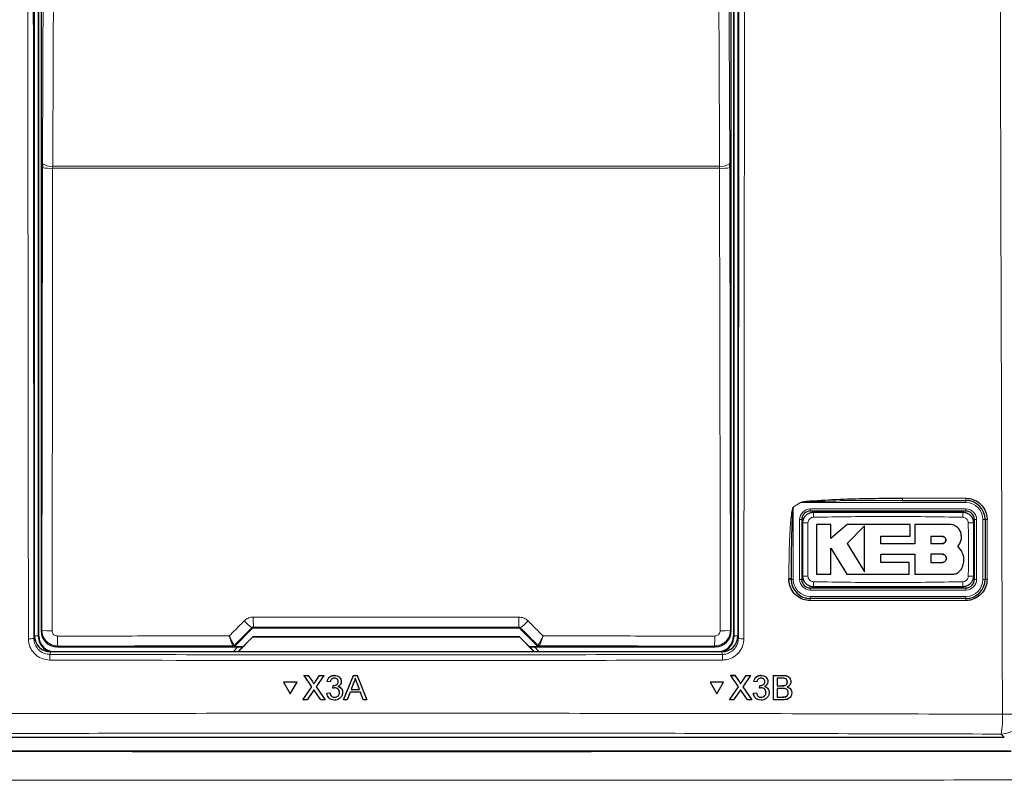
# Model space of a CAD drawing. Header units: millimetres. Extents: x 5 to 418, y 2 to 292.
# Tile 17 of 52: x 108 to 131, y 141 to 159. Entities that reach past the tile are written whole.
import ezdxf

# ---------------------------------------------------------------- set-up
doc = ezdxf.new("R2010")
doc.units = ezdxf.units.MM

msp = doc.modelspace()

# ---------------------------------------------------------------- linework, layer by layer
at = {"color": 7, "linetype": 'Continuous', "lineweight": 25}
for p, q in [((108.7293, 144.1409), (108.7293, 172.3901)), ((108.8293, 144.1401), (108.8293, 172.3651)), ((125.1293, 172.3651), (125.1293, 144.1401)), ((125.2293, 172.3901), (125.2293, 144.1409)), ((108.8837, 172.2482), (108.8837, 144.2569)), ((125.0748, 144.2569), (125.0748, 172.2482)), ((108.9156, 155.2164), (108.9153, 155.1182)), ((125.0432, 155.1182), (125.043, 155.2164)), ((129.0944, 147.3151), (127.6224, 147.3024)), ((129.0944, 147.3151), (130.5793, 147.3151)), ((130.5793, 147.0651), (126.9293, 147.0651)), ((126.7293, 146.8651), (126.7293, 145.4651)), ((127.4125, 146.7536), (127.0744, 146.7536)), ((127.4125, 146.4257), (127.4125, 146.7536)), ((127.7973, 146.7536), (127.4125, 146.4257)), ((129.2729, 146.7536), (127.7973, 146.7536)), ((128.2006, 146.717), (127.7973, 146.3021)), ((129.2729, 146.4759), (129.2729, 146.7536)), ((129.3798, 146.7536), (129.3798, 146.2985)), ((130.1931, 146.7536), (129.3798, 146.7536)), ((130.7793, 145.4651), (130.7793, 146.8651)), ((131.0293, 146.8651), (131.0293, 145.4651)), ((128.5834, 146.4759), (129.2729, 146.4759)), ((128.5834, 146.2985), (128.5834, 146.4759)), ((130.0225, 146.4737), (129.7548, 146.4737)), ((129.7548, 146.4737), (129.7548, 146.3021)), ((127.7973, 146.3021), (128.2006, 145.6392)), ((129.3798, 146.2985), (128.5834, 146.2985)), ((129.7548, 146.3021), (130.0225, 146.3021)), ((130.474, 146.1313), (130.3864, 146.2397)), ((127.4123, 146.1948), (127.7845, 145.583)), ((127.4123, 145.583), (127.4123, 146.1948)), ((128.5836, 146.0564), (129.3798, 146.0564)), ((128.5836, 145.8604), (128.5836, 146.0564)), ((129.3798, 146.0564), (129.3798, 145.583)), ((129.7548, 146.0564), (129.7548, 145.8604)), ((130.0225, 146.0564), (129.7548, 146.0564)), ((129.2453, 145.8604), (128.5836, 145.8604)), ((129.2453, 145.583), (129.2453, 145.8604)), ((129.7548, 145.8604), (130.0225, 145.8604)), ((127.0744, 145.583), (127.4123, 145.583)), ((127.7845, 145.583), (129.2453, 145.583)), ((129.3798, 145.583), (130.2527, 145.583)), ((126.4793, 145.4651), (126.4793, 145.4823)), ((126.9293, 145.2651), (130.5793, 145.2651)), ((130.5793, 145.0151), (126.9293, 145.0151)), ((113.427, 143.9003), (113.8396, 144.3129)), ((113.875, 144.3276), (120.0836, 144.3276)), ((120.1189, 144.3129), (120.5316, 143.9003)), ((113.4987, 143.7651), (113.8527, 144.119)), ((113.8543, 144.1151), (113.5043, 143.7651)), ((113.8527, 144.119), (113.8543, 144.1151)), ((113.8527, 144.119), (120.1059, 144.119)), ((120.1043, 144.1151), (113.8543, 144.1151)), ((120.1059, 144.119), (120.1043, 144.1151)), ((120.4543, 143.7651), (120.1043, 144.1151)), ((120.1059, 144.119), (120.4598, 143.7651)), ((124.8548, 143.7651), (109.1038, 143.7651)), ((109.2587, 143.882), (113.6157, 143.882)), ((113.5022, 143.882), (113.3891, 143.7689)), ((113.3891, 143.7689), (113.3891, 143.7651)), ((113.6193, 143.8856), (113.3917, 143.8856)), ((120.5669, 143.8856), (120.3393, 143.8856)), ((120.3429, 143.882), (124.6999, 143.882)), ((120.5695, 143.7689), (120.4564, 143.882)), ((120.5695, 143.7651), (120.5695, 143.7689)), ((115.0538, 143.2138), (115.0539, 143.2154)), ((115.2369, 142.9488), (115.0538, 143.2138)), ((115.0538, 143.2138), (115.1514, 143.2138)), ((115.1514, 143.2138), (115.1516, 143.2154)), ((115.1514, 143.2138), (115.2518, 143.0685)), ((115.3192, 143.0684), (115.4191, 143.2138)), ((115.5182, 143.2138), (115.3352, 142.9478)), ((115.4191, 143.2138), (115.4192, 143.2154)), ((115.4191, 143.2138), (115.5182, 143.2138)), ((115.5182, 143.2138), (115.5183, 143.2154)), ((115.764, 143.2138), (115.7641, 143.2154)), ((115.9818, 142.6401), (116.2099, 143.2138)), ((116.2099, 143.2138), (116.21, 143.2154)), ((116.2099, 143.2138), (116.3013, 143.2138)), ((116.3013, 143.2138), (116.3014, 143.2154)), ((116.3013, 143.2138), (116.5298, 142.6401)), ((125.0614, 143.2155), (125.159, 143.2155)), ((125.0623, 143.2138), (125.0614, 143.2155)), ((125.2446, 142.9488), (125.0623, 143.2138)), ((125.0623, 143.2138), (125.1599, 143.2138)), ((125.1599, 143.2138), (125.159, 143.2155)), ((125.159, 143.2155), (125.259, 143.0702)), ((125.1599, 143.2138), (125.2598, 143.0685)), ((125.3272, 143.0684), (125.4274, 143.2138)), ((125.5264, 143.2138), (125.3429, 142.9478)), ((125.4274, 143.2138), (125.4266, 143.2154)), ((125.4274, 143.2138), (125.5264, 143.2138)), ((125.5264, 143.2138), (125.5256, 143.2154)), ((125.7721, 143.2138), (125.7712, 143.2154)), ((126.0668, 142.6401), (126.0682, 143.2138)), ((126.0682, 143.2138), (126.0673, 143.2154)), ((126.0682, 143.2138), (126.2833, 143.2138)), ((114.5709, 143.0516), (114.571, 143.0533)), ((114.5709, 143.0516), (114.7297, 142.7773)), ((114.8884, 143.0516), (114.5709, 143.0516)), ((114.8885, 143.0533), (114.571, 143.0533)), ((114.7297, 142.7773), (114.8884, 143.0516)), ((114.8884, 143.0516), (114.8885, 143.0533)), ((115.2817, 143.0138), (115.2818, 143.0154)), ((115.5959, 143.0667), (115.596, 143.0683)), ((115.6696, 143.0593), (115.5959, 143.0667)), ((115.7279, 142.9122), (115.7355, 142.9784)), ((115.7355, 142.9784), (115.7356, 142.98)), ((115.7461, 142.9776), (115.7462, 142.9792)), ((115.927, 143.057), (115.9272, 143.0588)), ((115.9276, 143.0679), (115.9277, 143.0695)), ((116.2164, 143.0416), (116.1576, 142.8828)), ((116.3538, 142.8828), (116.2979, 143.0336)), ((124.8957, 143.0533), (124.5784, 143.0533)), ((124.5793, 143.0516), (124.5784, 143.0533)), ((124.5793, 143.0516), (124.7373, 142.7773)), ((124.8966, 143.0516), (124.5793, 143.0516)), ((124.7373, 142.7773), (124.8966, 143.0516)), ((124.8966, 143.0516), (124.8957, 143.0533)), ((125.2834, 143.0312), (125.2824, 143.033)), ((125.6037, 143.0667), (125.6028, 143.0683)), ((125.6773, 143.0593), (125.6037, 143.0667)), ((125.7352, 142.9122), (125.743, 142.9784)), ((125.743, 142.9784), (125.7421, 142.98)), ((125.7536, 142.9776), (125.7527, 142.9792)), ((125.8615, 143.0655), (125.8607, 143.0671)), ((125.9185, 143.1341), (125.9175, 143.1359)), ((126.149, 143.1476), (126.1486, 142.9711)), ((126.1486, 142.9711), (126.2671, 142.9711)), ((126.2585, 143.1476), (126.149, 143.1476)), ((126.3361, 142.9778), (126.3353, 142.9795)), ((126.3919, 143.0579), (126.3911, 143.0596)), ((126.4559, 143.1326), (126.4549, 143.1344)), ((115.0245, 142.6401), (115.2369, 142.9488)), ((115.2594, 142.8375), (115.1234, 142.6401)), ((115.4501, 142.6401), (115.3101, 142.8428)), ((115.3352, 142.9478), (115.5479, 142.6401)), ((115.5886, 142.7945), (115.6623, 142.8019)), ((115.5886, 142.7945), (115.5887, 142.7961)), ((115.6623, 142.8019), (115.6624, 142.8035)), ((115.7279, 142.9122), (115.728, 142.9138)), ((115.9565, 142.7958), (115.9566, 142.7976)), ((115.9572, 142.8127), (115.9573, 142.8143)), ((116.1332, 142.8166), (116.0678, 142.6401)), ((116.3783, 142.8166), (116.1332, 142.8166)), ((116.1576, 142.8828), (116.3538, 142.8828)), ((116.4438, 142.6401), (116.3783, 142.8166)), ((125.0315, 142.6401), (125.2446, 142.9488)), ((125.2668, 142.8375), (125.1304, 142.6401)), ((125.4568, 142.6401), (125.3174, 142.8428)), ((125.3429, 142.9478), (125.5545, 142.6401)), ((125.5957, 142.7945), (125.5948, 142.7961)), ((125.5957, 142.7945), (125.6693, 142.8019)), ((125.6693, 142.8019), (125.6685, 142.8035)), ((125.7352, 142.9122), (125.7344, 142.9138)), ((125.8904, 142.8133), (125.8895, 142.8148)), ((125.9467, 142.8881), (125.9458, 142.8899)), ((126.1485, 142.9049), (126.148, 142.7063)), ((126.2751, 142.9049), (126.1485, 142.9049)), ((126.4134, 142.8056), (126.4126, 142.8072)), ((126.479, 142.871), (126.478, 142.8728)), ((115.0245, 142.6401), (115.0246, 142.6417)), ((115.1234, 142.6401), (115.0245, 142.6401)), ((115.5479, 142.6401), (115.4501, 142.6401)), ((115.5479, 142.6401), (115.548, 142.6417)), ((115.7701, 142.6989), (115.7703, 142.7005)), ((115.9818, 142.6401), (115.9819, 142.6416)), ((116.0678, 142.6401), (115.9818, 142.6401)), ((116.5298, 142.6401), (116.4438, 142.6401)), ((116.5298, 142.6401), (116.5299, 142.6417)), ((125.0315, 142.6401), (125.0306, 142.6417)), ((125.1304, 142.6401), (125.0315, 142.6401)), ((125.5545, 142.6401), (125.4568, 142.6401)), ((125.5545, 142.6401), (125.5537, 142.6417)), ((125.6151, 142.725), (125.6161, 142.7232)), ((125.7768, 142.6989), (125.776, 142.7005)), ((126.0668, 142.6401), (126.0659, 142.6417)), ((126.2825, 142.6401), (126.0668, 142.6401)), ((126.148, 142.7063), (126.2839, 142.7063)), ((126.3331, 142.709), (126.3322, 142.7107)), ((102.4786, 141.7651), (131.48, 141.7651)), ((131.6316, 141.4378), (102.327, 141.4378))]:
    msp.add_line(p, q, dxfattribs=at)
at = {"color": 7, "linetype": 'Continuous', "lineweight": 18}
for p, q in [((108.8183, 172.3651), (108.8183, 144.1401)), ((125.1402, 144.1401), (125.1402, 172.3651)), ((108.9035, 144.2767), (108.9153, 155.1182)), ((109.1565, 155.1026), (109.1571, 155.1517)), ((124.8021, 155.1026), (109.1565, 155.1026)), ((124.8021, 155.1026), (124.8015, 155.1517)), ((125.0432, 155.1182), (125.0551, 144.2767)), ((129.0919, 147.3681), (130.5765, 147.3681)), ((126.7015, 147.2651), (126.5293, 147.1545)), ((126.5293, 147.1545), (126.5293, 145.4651)), ((130.5793, 147.2651), (126.7015, 147.2651)), ((130.5793, 147.2651), (130.5793, 147.3151)), ((126.9293, 147.1151), (130.5793, 147.1151)), ((126.9293, 147.1151), (126.9293, 147.0651)), ((130.5793, 147.1151), (130.5793, 147.0651)), ((126.6793, 145.4651), (126.6793, 146.8651)), ((126.6793, 146.8651), (126.7293, 146.8651)), ((130.7793, 146.8651), (130.8293, 146.8651)), ((130.8293, 146.8651), (130.8293, 145.4651)), ((130.9793, 145.4651), (130.9793, 146.8651)), ((130.9793, 146.8651), (131.0293, 146.8651)), ((126.4274, 145.4682), (126.4274, 145.4855)), ((126.5293, 145.4651), (126.4793, 145.4651)), ((126.6793, 145.4651), (126.7293, 145.4651)), ((130.7793, 145.4651), (130.8293, 145.4651)), ((130.9793, 145.4651), (131.0293, 145.4651)), ((126.9293, 145.2651), (126.9293, 145.2151)), ((130.5793, 145.2151), (126.9293, 145.2151)), ((126.9293, 145.0651), (130.5793, 145.0651)), ((126.9293, 145.0651), (126.9293, 145.0151)), ((130.5793, 145.2651), (130.5793, 145.2151)), ((130.5793, 145.0651), (130.5793, 145.0151)), ((130.5765, 144.9682), (126.9273, 144.9682)), ((108.7173, 144.0807), (108.7293, 144.1409)), ((108.8183, 144.1401), (108.7293, 144.1401)), ((108.8183, 144.1401), (108.8293, 144.1401)), ((108.8837, 144.2569), (108.9035, 144.2767)), ((113.8396, 144.3129), (113.832, 144.3313)), ((113.8673, 144.3461), (113.875, 144.3276)), ((120.0836, 144.3276), (120.0913, 144.3461)), ((120.1265, 144.3313), (120.1189, 144.3129)), ((125.0551, 144.2767), (125.0748, 144.2569)), ((125.1402, 144.1401), (125.1293, 144.1401)), ((125.1402, 144.1401), (125.2293, 144.1401)), ((125.2293, 144.1409), (125.2413, 144.0807)), ((109.2784, 143.9017), (109.2587, 143.882)), ((113.3843, 143.9035), (113.3841, 143.9036)), ((113.3917, 143.8856), (113.3843, 143.9035)), ((113.4196, 143.9181), (113.4194, 143.9182)), ((113.4196, 143.9181), (113.427, 143.9003)), ((120.5316, 143.9003), (120.539, 143.9181)), ((120.539, 143.9181), (120.5392, 143.9182)), ((120.5743, 143.9035), (120.5669, 143.8856)), ((120.5745, 143.9036), (120.5743, 143.9035)), ((124.6999, 143.882), (124.6802, 143.9017)), ((109.1038, 143.7651), (109.0919, 143.7055)), ((124.8667, 143.7055), (124.8548, 143.7651)), ((126.2833, 143.2138), (126.2824, 143.2154)), ((115.2518, 143.0685), (115.2519, 143.0701)), ((115.3192, 143.0684), (115.3193, 143.07)), ((125.2598, 143.0685), (125.259, 143.0702)), ((125.3272, 143.0684), (125.3263, 143.07)), ((126.2671, 142.9711), (126.2662, 142.9727)), ((126.2839, 142.7063), (126.2831, 142.7079)), ((131.48, 141.7651), (131.4071, 141.8379))]:
    msp.add_line(p, q, dxfattribs=at)
at = {"color": 7, "linetype": 'Continuous', "lineweight": 18, "flags": 128}
for points in [[(108.9156, 155.2164), (108.9456, 161.6123), (108.9754, 167.9753)], [(124.9832, 167.9753), (125.013, 161.6123), (125.043, 155.2164)], [(109.217, 167.9106), (109.2147, 167.4277), (109.2057, 165.496), (109.1694, 157.7693), (109.1571, 155.1517)], [(124.8015, 155.1517), (124.7992, 155.6346), (124.7902, 157.5663), (124.7539, 165.293), (124.7416, 167.9106)], [(109.1565, 155.1026), (109.1559, 154.6036), (109.1538, 152.6075), (109.1446, 144.2612)], [(109.1571, 155.1517), (111.1121, 155.1517), (113.0676, 155.1517), (115.0233, 155.1517), (116.9793, 155.1517), (118.9352, 155.1517), (120.891, 155.1517), (122.8465, 155.1517), (124.8015, 155.1517)], [(124.8139, 144.2612), (124.8134, 144.7602), (124.8112, 146.7563), (124.8021, 155.1026)], [(126.6995, 147.2681), (126.6998, 147.2677), (126.7, 147.2673), (126.7003, 147.267), (126.7005, 147.2666), (126.7008, 147.2662), (126.701, 147.2658), (126.7013, 147.2654), (126.7015, 147.2651)]]:
    msp.add_lwpolyline(points, dxfattribs=at)
at = {"color": 7, "linetype": 'Continuous', "lineweight": 18}
for centre, radius, start, end in [((109.1053, 155.4412), 0.2941, 229.84845, 280.14609), ((124.8533, 155.4412), 0.2941, 259.85309, 310.15155), ((109.1005, 156.1101), 1.0091, 259.42901, 273.18376), ((124.8581, 156.1101), 1.009, 266.8161, 280.57117), ((129.369, 147.3543), 0.2774, 177.16055, 188.14061), ((130.8239, 147.3543), 0.2477, 176.81938, 189.12423), ((125.5369, 146.5263), 1.1745, 32.33784, 32.51374), ((130.5793, 146.8651), 0.4, 0, 90), ((126.9293, 146.8651), 0.25, 90, 180), ((128.5196, 146.9492), 1.518, 176.56719, 181.10044), ((128.9901, 146.9491), 1.5169, 358.89993, 3.43613), ((130.5793, 146.8651), 0.25, 0, 90), ((126.8452, 145.3433), 1.4496, 88.84407, 93.59609), ((130.6634, 145.345), 1.448, 86.40216, 91.15929), ((131.0651, 146.6776), 0.1908, 86.60551, 100.82671), ((126.8452, 146.9876), 1.4504, 266.40522, 271.15446), ((130.6634, 146.9859), 1.4487, 268.84262, 273.59762), ((126.4406, 145.2748), 0.2111, 79.45416, 93.60591), ((126.4406, 145.2574), 0.2112, 79.4542, 93.59767), ((126.9293, 145.4651), 0.4, 180, 270), ((126.9293, 145.4651), 0.25, 180, 270), ((128.5146, 145.3809), 1.513, 178.89581, 183.44378), ((128.993, 145.3809), 1.514, 356.56118, 1.10635), ((130.5793, 145.4651), 0.4, 270, 0), ((130.5793, 145.4651), 0.25, 270, 0), ((131.0652, 145.2826), 0.1859, 86.52355, 101.12504), ((127.2122, 144.9794), 0.2851, 172.82122, 182.24874), ((130.7859, 144.9794), 0.2096, 170.21241, 183.05681), ((114.5028, 145.2641), 1.1489, 222.19187, 234.2822), ((118.1037, 144.5269), 4.2403, 179.27557, 182.44354), ((115.8588, 144.5268), 4.2363, 357.55497, 0.72592), ((119.4558, 145.2641), 1.1489, 305.7178, 317.80813), ((109.0886, 145.2688), 1.0092, 259.43028, 273.18126), ((110.9882, 144.0826), 1.7194, 178.21548, 186.03786), ((122.9703, 144.0826), 1.7194, 353.96214, 1.78452), ((124.8699, 145.2688), 1.0092, 266.81867, 280.56979), ((108.6197, 144.6029), 0.5312, 266.58743, 280.58781), ((113.3843, 143.9535), 0.05, 270.00594, 314.9995), ((120.5743, 143.9535), 0.05, 225.00409, 269.99047), ((125.3389, 144.6029), 0.5312, 259.41239, 273.41242), ((110.3706, 143.6006), 1.283, 175.30879, 181.24074), ((123.5887, 143.6006), 1.2823, 358.75761, 4.69287), ((131.4055, 142.3388), 0.5009, 270.18359, 359.81641), ((129.2285, 142.2087), 2.21, 350.33968, 2.46126), ((131.5328, 144.2619), 1.9606, 267.18148, 280.98517)]:
    msp.add_arc(centre, radius, start, end, dxfattribs=at)
at = {"color": 7, "linetype": 'Continuous', "lineweight": 25}
for centre, radius, start, end in [((130.5793, 146.8651), 0.45, 0, 90), ((126.9293, 146.8651), 0.2, 90, 180), ((130.5793, 146.8651), 0.2, 0, 90), ((126.9293, 145.4651), 0.45, 180, 270), ((126.9293, 145.4651), 0.2, 180, 270), ((130.5793, 145.4651), 0.45, 270, 0), ((130.5793, 145.4651), 0.2, 270, 0), ((109.2043, 144.1401), 0.3859, 180, 256.32073), ((109.2043, 144.1401), 0.375, 180, 270), ((124.7543, 144.1401), 0.375, 270, 0), ((124.7543, 144.1401), 0.3859, 283.67927, 0), ((113.384, 143.9535), 0.05, 270.06551, 314.97462), ((120.5745, 143.9535), 0.05, 225.02538, 269.93449)]:
    msp.add_arc(centre, radius, start, end, dxfattribs=at)
for centre, major_axis, ratio, start_param, end_param in [((109.1043, 144.1415), (-0.0737, -0.3692), 0.9960441, 4.9100775, 6.4793527), ((109.2587, 144.257), (0.2652, -0.2652), 0.9998985, 3.9271431, 5.4976349), ((113.875, 144.2776), (-0.0191, 0.0462), 0.9998216, 5.8905493, 6.6758213), ((120.0836, 144.2776), (0.0191, 0.0462), 0.9998216, 5.8905493, 6.6758213), ((124.6999, 144.257), (0.2652, 0.2652), 0.9998985, 3.9271431, 5.4976349), ((124.8542, 144.1415), (0.0737, -0.3692), 0.9960441, 6.0870179, 7.6562931), ((113.3916, 143.9356), (0.0191, -0.0462), 0.9998216, 5.8905493, 6.6758213), ((120.5669, 143.9356), (0.0191, 0.0462), 0.9998216, 2.7489567, 3.5342286)]:
    msp.add_ellipse(centre, major_axis=major_axis, ratio=ratio, start_param=start_param, end_param=end_param, dxfattribs=at)
at = {"color": 7, "linetype": 'Continuous', "lineweight": 18}
for centre, major_axis, ratio, start_param, end_param in [((130.9769, 156.035), (221.5001, 221.5678), 0.0123167, 1.6359514, 1.6378189), ((116.9793, 140.4967), (220.5521, 0), 0.0174551, 1.5566859, 1.5849067), ((102.9817, 156.035), (-221.5001, 221.5678), 0.0123167, 4.6453664, 4.6472339), ((116.9793, 140.0548), (220.5246, 0), 0.0174551, 1.5871, 1.6057242), ((116.9793, 140.0548), (220.5246, 0), 0.0174551, 1.5358685, 1.5544927)]:
    msp.add_ellipse(centre, major_axis=major_axis, ratio=ratio, start_param=start_param, end_param=end_param, dxfattribs=at)
for points, knots in [([(131.4364, 142.3037), (131.4353, 142.6362), (131.4294, 144.2991), (131.4061, 151.2853), (131.3789, 161.2636), (131.3646, 169.9166), (131.3592, 173.2386)], [0, 0, 0, 0, 0.0322876, 0.1614382, 0.6780666, 1, 1, 1, 1]), ([(108.588, 144.0726), (108.588, 144.1558), (108.5875, 144.5716), (108.5855, 146.318), (108.5781, 153.3054), (108.5704, 162.3394), (108.5663, 170.046), (108.565, 172.4217)], [0, 0, 0, 0, 0.00880862, 0.04404323, 0.18498228, 0.74876631, 1, 1, 1, 1]), ([(108.6942, 172.4252), (108.6969, 167.6989), (108.7023, 158.2447), (108.7123, 148.8026), (108.7173, 144.0807)], [0, 0, 0, 0, 0.4999168, 1, 1, 1, 1]), ([(125.2413, 144.0807), (125.2463, 148.801), (125.2562, 158.2431), (125.2617, 167.6973), (125.2644, 172.4252)], [0, 0, 0, 0, 0.4999168, 1, 1, 1, 1]), ([(125.3936, 172.4217), (125.3936, 172.3384), (125.3934, 171.9219), (125.3925, 170.1726), (125.3885, 163.1761), (125.3814, 154.1404), (125.3731, 146.4448), (125.3705, 144.0726)], [0, 0, 0, 0, 0.0088087, 0.0440433, 0.1849823, 0.7487663, 1, 1, 1, 1]), ([(126.4274, 145.4855), (126.4275, 145.552), (126.4284, 145.8847), (126.4381, 146.3087), (126.4611, 146.7211), (126.476, 146.9008), (126.4886, 147.0093), (126.4988, 147.0743), (126.5085, 147.1173), (126.5157, 147.143), (126.5244, 147.1555), (126.5268, 147.1572), (126.5274, 147.1576)], [0, 0, 0, 0, 0.1187964, 0.5940496, 0.7569491, 0.8560531, 0.9159266, 0.9518653, 0.9733047, 0.9948395, 0.9987731, 1, 1, 1, 1]), ([(126.5274, 147.1576), (126.5555, 147.1755), (126.613, 147.2121), (126.6703, 147.2492), (126.6995, 147.2681)], [0, 0, 0, 0, 0.48878334, 1, 1, 1, 1]), ([(127.6224, 147.3024), (127.3901, 147.2961), (127.1, 147.2882), (126.7921, 147.2792), (126.7182, 147.2677), (126.7015, 147.2651)], [0, 0, 0, 0, 0.7565311, 0.9451297, 1, 1, 1, 1]), ([(127.0018, 146.92), (126.9877, 146.9184), (126.9594, 146.9151), (126.9216, 146.8929), (126.8929, 146.8608), (126.8772, 146.8254), (126.8752, 146.8019), (126.8745, 146.7926)], [0, 0, 0, 0, 0.21339154, 0.42859159, 0.64431911, 0.85926953, 1, 1, 1, 1]), ([(130.5067, 146.92), (129.9227, 146.9301), (128.7544, 146.9503), (127.5861, 146.9301), (127.0018, 146.92)], [0, 0, 0, 0, 0.4998958, 1, 1, 1, 1]), ([(130.6341, 146.7926), (130.6325, 146.8068), (130.6292, 146.8352), (130.607, 146.8729), (130.5748, 146.9017), (130.5394, 146.9173), (130.516, 146.9192), (130.5067, 146.92)], [0, 0, 0, 0, 0.2138441, 0.4291989, 0.6449192, 0.8596456, 1, 1, 1, 1]), ([(126.8745, 146.7926), (126.8717, 146.6295), (126.8645, 146.2112), (126.8707, 145.7928), (126.8744, 145.5375)], [0, 0, 0, 0, 0.389865, 1, 1, 1, 1]), ([(130.6341, 145.5375), (130.6369, 145.7006), (130.6441, 146.1189), (130.6379, 146.5373), (130.6341, 146.7926)], [0, 0, 0, 0, 0.389867, 1, 1, 1, 1]), ([(131.0764, 146.8681), (131.0764, 146.8349), (131.0764, 146.6685), (131.0764, 146.2018), (131.0764, 145.7685), (131.0764, 145.4682)], [0, 0, 0, 0, 0.071295, 0.3564729, 1, 1, 1, 1]), ([(126.8744, 145.5375), (126.8761, 145.5233), (126.8794, 145.4949), (126.9016, 145.4572), (126.9337, 145.4285), (126.9691, 145.4128), (126.9926, 145.4109), (127.0018, 145.4101)], [0, 0, 0, 0, 0.213852, 0.4292028, 0.6449135, 0.859644, 1, 1, 1, 1]), ([(130.5067, 145.4101), (130.5209, 145.4117), (130.5492, 145.415), (130.5869, 145.4372), (130.6157, 145.4693), (130.6314, 145.5047), (130.6333, 145.5282), (130.6341, 145.5375)], [0, 0, 0, 0, 0.2134079, 0.4286023, 0.6443116, 0.8592639, 1, 1, 1, 1]), ([(127.0018, 145.4101), (127.5859, 145.4), (128.7542, 145.3798), (129.9225, 145.4), (130.5067, 145.4101)], [0, 0, 0, 0, 0.4998959, 1, 1, 1, 1]), ([(113.2972, 144.1379), (113.3953, 144.2361), (113.5134, 144.3543), (113.6315, 144.4725), (113.6515, 144.4925)], [0, 0, 0, 0, 0.8306226, 1, 1, 1, 1]), ([(113.6515, 144.4925), (113.6777, 144.514), (113.73, 144.5569), (113.808, 144.5785), (113.8527, 144.5801), (113.8638, 144.5805)], [0, 0, 0, 0, 0.4289792, 0.858108, 1, 1, 1, 1]), ([(113.8638, 144.5805), (114.0304, 144.5805), (114.8637, 144.5807), (116.9408, 144.581), (118.8511, 144.5807), (120.0948, 144.5805)], [0, 0, 0, 0, 0.0802422, 0.4012143, 1, 1, 1, 1]), ([(120.0948, 144.5805), (120.1284, 144.5772), (120.1957, 144.5705), (120.2661, 144.5306), (120.2988, 144.5001), (120.3071, 144.4925)], [0, 0, 0, 0, 0.4282315, 0.8563376, 1, 1, 1, 1]), ([(120.3071, 144.4925), (120.4247, 144.3747), (120.5427, 144.2565), (120.6609, 144.1384), (120.6613, 144.1379)], [0, 0, 0, 0, 0.9960476, 1, 1, 1, 1]), ([(109.2784, 143.9017), (109.2505, 143.9036), (109.1808, 143.9082), (109.0755, 143.9532), (108.9805, 144.0379), (108.9159, 144.1503), (108.9076, 144.2346), (108.9035, 144.2767)], [0, 0, 0, 0, 0.1423691, 0.3561644, 0.5705453, 0.7854273, 1, 1, 1, 1]), ([(109.1446, 144.2612), (109.146, 144.2471), (109.1487, 144.219), (109.1703, 144.1815), (109.202, 144.1533), (109.2371, 144.1383), (109.2604, 144.1367), (109.2697, 144.1361)], [0, 0, 0, 0, 0.2147531, 0.4295749, 0.643813, 0.8575501, 1, 1, 1, 1]), ([(109.2697, 144.1361), (109.4363, 144.1362), (110.2691, 144.1367), (111.6116, 144.1374), (112.7877, 144.1378), (113.2972, 144.1379)], [0, 0, 0, 0, 0.1241023, 0.620516, 1, 1, 1, 1]), ([(113.4194, 143.9182), (113.4189, 143.9184), (113.4166, 143.9196), (113.4052, 143.9364), (113.3768, 143.9858), (113.3433, 144.0483), (113.3177, 144.0977), (113.3045, 144.1235), (113.2995, 144.1335), (113.2975, 144.1374), (113.2972, 144.1379)], [0, 0, 0, 0, 0.05010133, 0.27415101, 0.51516234, 0.76566433, 0.911875, 0.96557548, 0.99527205, 1, 1, 1, 1]), ([(113.3841, 143.9036), (113.3838, 143.9038), (113.382, 143.9053), (113.3736, 143.9233), (113.3534, 143.9761), (113.3296, 144.0427), (113.3116, 144.0952), (113.3024, 144.1226), (113.2988, 144.1332), (113.2974, 144.1374), (113.2972, 144.1379)], [0, 0, 0, 0, 0.0500956, 0.2741502, 0.5151618, 0.7656623, 0.9118771, 0.9655784, 0.995271, 1, 1, 1, 1]), ([(113.8673, 144.3461), (113.8655, 144.346), (113.858, 144.3458), (113.8448, 144.342), (113.8363, 144.3349), (113.832, 144.3313)], [0, 0, 0, 0, 0.1384781, 0.5624928, 1, 1, 1, 1]), ([(120.1265, 144.3313), (120.1252, 144.3326), (120.1199, 144.3376), (120.1083, 144.3444), (120.0969, 144.3455), (120.0913, 144.3461)], [0, 0, 0, 0, 0.1482483, 0.5799486, 1, 1, 1, 1]), ([(120.6613, 144.1379), (120.6611, 144.1374), (120.6602, 144.1358), (120.6581, 144.1316), (120.653, 144.1214), (120.6393, 144.0946), (120.613, 144.0439), (120.5794, 143.9815), (120.552, 143.934), (120.5416, 143.9193), (120.5395, 143.9183), (120.5392, 143.9182)], [0, 0, 0, 0, 0.0047281, 0.0144582, 0.0368445, 0.0943939, 0.2530097, 0.5015857, 0.7415292, 0.9644134, 1, 1, 1, 1]), ([(120.6613, 144.1379), (120.6611, 144.1374), (120.6606, 144.1356), (120.6591, 144.1312), (120.6555, 144.1204), (120.6458, 144.0919), (120.6273, 144.0379), (120.6035, 143.9715), (120.5839, 143.9208), (120.5763, 143.9049), (120.5747, 143.9037), (120.5745, 143.9036)], [0, 0, 0, 0, 0.0047291, 0.0144644, 0.0368454, 0.0943854, 0.2530063, 0.5015916, 0.7415317, 0.9644167, 1, 1, 1, 1]), ([(120.6613, 144.1379), (120.8003, 144.1379), (121.6059, 144.1376), (122.9486, 144.1371), (124.1519, 144.1364), (124.6889, 144.1361)], [0, 0, 0, 0, 0.10352, 0.5999336, 1, 1, 1, 1]), ([(125.0551, 144.2767), (125.0509, 144.2346), (125.0427, 144.1503), (124.9781, 144.0379), (124.8831, 143.9532), (124.7778, 143.9082), (124.708, 143.9036), (124.6802, 143.9017)], [0, 0, 0, 0, 0.2145722, 0.4294548, 0.6438343, 0.8576295, 1, 1, 1, 1]), ([(124.6889, 144.1361), (124.6982, 144.1367), (124.7214, 144.1383), (124.7566, 144.1533), (124.7883, 144.1815), (124.8098, 144.219), (124.8126, 144.2471), (124.8139, 144.2612)], [0, 0, 0, 0, 0.14245427, 0.35619083, 0.57042847, 0.78524738, 1, 1, 1, 1]), ([(109.0879, 143.5728), (109.0317, 143.5785), (108.9192, 143.5898), (108.7694, 143.6763), (108.6564, 143.8033), (108.5966, 143.9436), (108.5905, 144.0361), (108.588, 144.0726)], [0, 0, 0, 0, 0.2149213, 0.4298254, 0.6447613, 0.8597278, 1, 1, 1, 1]), ([(108.7173, 144.0807), (108.7191, 144.0533), (108.7237, 143.9839), (108.7685, 143.8786), (108.8532, 143.7833), (108.9655, 143.7184), (109.0498, 143.7098), (109.0919, 143.7055)], [0, 0, 0, 0, 0.1402945, 0.3552939, 0.5702515, 0.7851343, 1, 1, 1, 1]), ([(124.8667, 143.7055), (124.8941, 143.7074), (124.9635, 143.7121), (125.0687, 143.7571), (125.164, 143.842), (125.2287, 143.9543), (125.2371, 144.0386), (125.2413, 144.0807)], [0, 0, 0, 0, 0.140076, 0.3550515, 0.5700534, 0.7850306, 1, 1, 1, 1]), ([(125.3705, 144.0726), (125.3649, 144.0165), (125.3537, 143.9042), (125.2673, 143.7545), (125.1402, 143.6414), (124.9998, 143.5816), (124.9072, 143.5753), (124.8707, 143.5728)], [0, 0, 0, 0, 0.2149337, 0.4298791, 0.6448765, 0.8598853, 1, 1, 1, 1]), ([(109.0919, 143.7055), (111.7197, 143.7), (116.9779, 143.689), (122.2362, 143.7), (124.8667, 143.7055)], [0, 0, 0, 0, 0.4997441, 1, 1, 1, 1]), ([(124.8707, 143.5728), (124.7874, 143.5726), (124.3709, 143.5714), (122.6216, 143.567), (119.1999, 143.5615), (114.3543, 143.561), (110.8436, 143.5689), (109.0879, 143.5728)], [0, 0, 0, 0, 0.0158376, 0.0791881, 0.3325979, 0.6662229, 1, 1, 1, 1]), ([(102.5221, 142.3037), (102.8549, 142.3047), (104.5188, 142.3097), (108.8481, 142.3202), (115.5177, 142.3279), (123.4962, 142.3243), (128.7997, 142.3105), (131.4364, 142.3037)], [0, 0, 0, 0, 0.03456624, 0.17283551, 0.44940182, 0.72626368, 1, 1, 1, 1]), ([(131.4071, 141.8379), (129.0093, 141.8442), (124.2116, 141.857), (116.9982, 141.8618), (109.7743, 141.857), (104.9597, 141.8443), (102.5514, 141.8379)], [0, 0, 0, 0, 0.2494553, 0.4991275, 0.7494542, 1, 1, 1, 1]), ([(102.3204, 141.4312), (104.7608, 141.4292), (109.6439, 141.425), (116.9767, 141.4237), (124.3118, 141.4256), (129.1947, 141.43), (131.6372, 141.4323)], [0, 0, 0, 0, 0.2498702, 0.4999567, 0.7498702, 1, 1, 1, 1]), ([(131.6751, 140.7622), (129.2286, 140.76), (124.3335, 140.7554), (117.0855, 140.7535), (109.7322, 140.7548), (104.8368, 140.759), (102.2849, 140.7612)], [0, 0, 0, 0, 0.2499135, 0.5000434, 0.7393764, 1, 1, 1, 1])]:
    msp.add_open_spline(points, degree=3, knots=knots, dxfattribs=at)
at = {"color": 7, "linetype": 'Continuous', "lineweight": 25}
for points, knots in [([(126.6995, 147.2681), (126.7161, 147.2733), (126.7885, 147.296), (127.0988, 147.3147), (127.8764, 147.3631), (128.6007, 147.3661), (129.0919, 147.3681)], [0, 0, 0, 0, 0.0217461, 0.0946588, 0.3858772, 1, 1, 1, 1]), ([(130.5765, 147.3681), (130.6328, 147.3625), (130.7454, 147.3514), (130.8953, 147.265), (131.0085, 147.1378), (131.068, 146.9972), (131.0741, 146.9045), (131.0764, 146.8681)], [0, 0, 0, 0, 0.2148604, 0.4297039, 0.6450149, 0.8605835, 1, 1, 1, 1]), ([(126.5293, 147.1545), (126.529, 147.1541), (126.5277, 147.1522), (126.5233, 147.1389), (126.5198, 147.114), (126.515, 147.071), (126.5099, 147.0061), (126.5036, 146.8976), (126.4961, 146.7179), (126.4846, 146.3054), (126.4798, 145.8815), (126.4794, 145.5489), (126.4793, 145.4823)], [0, 0, 0, 0, 0.0008963, 0.0042163, 0.0248082, 0.0459388, 0.0816592, 0.1414385, 0.2406397, 0.4039325, 0.8807846, 1, 1, 1, 1]), ([(126.7543, 146.7901), (126.7555, 146.8085), (126.7586, 146.855), (126.7886, 146.9253), (126.8451, 146.9887), (126.92, 147.0318), (126.9762, 147.0373), (127.0043, 147.0401)], [0, 0, 0, 0, 0.141474, 0.3561222, 0.5707588, 0.7853872, 1, 1, 1, 1]), ([(127.0043, 147.0401), (127.5877, 147.0401), (128.7544, 147.0401), (129.9211, 147.0401), (130.5043, 147.0401)], [0, 0, 0, 0, 0.5001048, 1, 1, 1, 1]), ([(130.5043, 147.0401), (130.5227, 147.0388), (130.5692, 147.0358), (130.6395, 147.0058), (130.7029, 146.9493), (130.746, 146.8744), (130.7515, 146.8182), (130.7543, 146.7901)], [0, 0, 0, 0, 0.1414253, 0.3560697, 0.5707167, 0.7853674, 1, 1, 1, 1]), ([(126.7543, 145.5401), (126.7543, 145.7943), (126.7543, 146.2109), (126.7543, 146.6276), (126.7543, 146.7901)], [0, 0, 0, 0, 0.61007802, 1, 1, 1, 1]), ([(127.0744, 146.7536), (127.0744, 146.5997), (127.0744, 146.2096), (127.0744, 145.8194), (127.0744, 145.583)], [0, 0, 0, 0, 0.3944613, 1, 1, 1, 1]), ([(128.2006, 145.6392), (128.2006, 145.7925), (128.2006, 146.1512), (128.2006, 146.511), (128.2006, 146.717)], [0, 0, 0, 0, 0.4272653, 1, 1, 1, 1]), ([(130.474, 146.4727), (130.4709, 146.5043), (130.4647, 146.5674), (130.4163, 146.6515), (130.3451, 146.715), (130.2661, 146.7488), (130.2139, 146.7522), (130.1931, 146.7536)], [0, 0, 0, 0, 0.2145073, 0.4290165, 0.6435807, 0.8581839, 1, 1, 1, 1]), ([(130.7543, 146.7901), (130.7543, 146.5359), (130.7543, 146.1192), (130.7543, 145.7025), (130.7543, 145.5401)], [0, 0, 0, 0, 0.6100795, 1, 1, 1, 1]), ([(130.0225, 146.3021), (130.0321, 146.303), (130.0515, 146.3049), (130.0772, 146.3198), (130.0968, 146.3417), (130.1079, 146.3691), (130.1093, 146.3984), (130.1009, 146.4266), (130.0836, 146.4503), (130.0596, 146.467), (130.0379, 146.4732), (130.0254, 146.4736), (130.0225, 146.4737)], [0, 0, 0, 0, 0.1079106, 0.2158166, 0.3237564, 0.4315538, 0.5390781, 0.6463219, 0.7533479, 0.8602628, 0.9672281, 1, 1, 1, 1]), ([(130.0225, 146.4737), (130.0321, 146.4727), (130.0514, 146.4708), (130.077, 146.4561), (130.0965, 146.4343), (130.1077, 146.4072), (130.1093, 146.378), (130.1012, 146.3498), (130.0842, 146.3259), (130.0602, 146.309), (130.0383, 146.3026), (130.0255, 146.3022), (130.0225, 146.3021)], [0, 0, 0, 0, 0.1072091, 0.2144207, 0.321428, 0.4283387, 0.535312, 0.6424686, 0.7498898, 0.8575783, 0.9654757, 1, 1, 1, 1]), ([(130.3864, 146.2397), (130.4079, 146.2656), (130.4507, 146.3175), (130.4749, 146.4024), (130.4742, 146.4543), (130.474, 146.4727)], [0, 0, 0, 0, 0.392091, 0.7842136, 1, 1, 1, 1]), ([(130.0225, 145.8604), (130.0335, 145.8615), (130.0555, 145.8636), (130.0848, 145.8805), (130.1071, 145.9053), (130.1199, 145.9363), (130.1217, 145.9697), (130.1124, 146.0019), (130.093, 146.0292), (130.0656, 146.0485), (130.0405, 146.0558), (130.026, 146.0563), (130.0225, 146.0564)], [0, 0, 0, 0, 0.1072287, 0.2144678, 0.3215115, 0.4284705, 0.5354578, 0.6425978, 0.7499796, 0.8576287, 0.9654889, 1, 1, 1, 1]), ([(130.0225, 146.0564), (130.0335, 146.0553), (130.0556, 146.0532), (130.085, 146.0362), (130.1074, 146.0111), (130.12, 145.9799), (130.1216, 145.9464), (130.1121, 145.9142), (130.0924, 145.8871), (130.0649, 145.8681), (130.0401, 145.8609), (130.0258, 145.8605), (130.0225, 145.8604)], [0, 0, 0, 0, 0.1079153, 0.2158391, 0.3237504, 0.4314909, 0.5389767, 0.6461904, 0.7532296, 0.8601772, 0.9671759, 1, 1, 1, 1]), ([(130.4935, 145.7447), (130.509, 145.7879), (130.5399, 145.8744), (130.5313, 146.0129), (130.4927, 146.0927), (130.474, 146.1313)], [0, 0, 0, 0, 0.340603, 0.6812134, 1, 1, 1, 1]), ([(130.2527, 145.583), (130.2819, 145.5859), (130.3404, 145.5916), (130.418, 145.6365), (130.4685, 145.6914), (130.4872, 145.7313), (130.4935, 145.7447)], [0, 0, 0, 0, 0.2849714, 0.5699429, 0.8549601, 1, 1, 1, 1]), ([(127.0043, 145.2901), (126.9858, 145.2913), (126.9394, 145.2943), (126.8691, 145.3243), (126.8057, 145.3809), (126.7626, 145.4558), (126.757, 145.512), (126.7543, 145.5401)], [0, 0, 0, 0, 0.1414252, 0.3560772, 0.5707231, 0.7853685, 1, 1, 1, 1]), ([(130.7543, 145.5401), (130.7531, 145.5216), (130.75, 145.4751), (130.72, 145.4048), (130.6635, 145.3414), (130.5886, 145.2983), (130.5324, 145.2928), (130.5043, 145.2901)], [0, 0, 0, 0, 0.14147371, 0.35611347, 0.57075957, 0.78538763, 1, 1, 1, 1]), ([(126.9273, 144.9682), (126.871, 144.9738), (126.7586, 144.9849), (126.6088, 145.0711), (126.4956, 145.1981), (126.4359, 145.3387), (126.4298, 145.4316), (126.4274, 145.4682)], [0, 0, 0, 0, 0.2145895, 0.4291703, 0.6441594, 0.8595122, 1, 1, 1, 1]), ([(130.5043, 145.2901), (129.9208, 145.2901), (128.7542, 145.2901), (127.5875, 145.2901), (127.0043, 145.2901)], [0, 0, 0, 0, 0.5001054, 1, 1, 1, 1]), ([(131.0764, 145.4682), (131.0709, 145.4121), (131.0599, 145.2999), (130.974, 145.1502), (130.8475, 145.0372), (130.7069, 144.9769), (130.6138, 144.9707), (130.5765, 144.9682)], [0, 0, 0, 0, 0.21452074, 0.42905668, 0.64312582, 0.85693686, 1, 1, 1, 1]), ([(115.5959, 143.0667), (115.6015, 143.089), (115.6128, 143.1335), (115.6562, 143.1832), (115.7099, 143.2101), (115.7459, 143.2126), (115.764, 143.2138)], [0, 0, 0, 0, 0.2802554, 0.5595247, 0.7795895, 1, 1, 1, 1]), ([(115.596, 143.0683), (115.6017, 143.0906), (115.613, 143.1352), (115.6563, 143.1849), (115.71, 143.2117), (115.7461, 143.2142), (115.7641, 143.2154)], [0, 0, 0, 0, 0.2802544, 0.5595251, 0.7795979, 1, 1, 1, 1]), ([(115.764, 143.2138), (115.7868, 143.2115), (115.8324, 143.2069), (115.8878, 143.1716), (115.9213, 143.1216), (115.9255, 143.0858), (115.9276, 143.0679)], [0, 0, 0, 0, 0.2801852, 0.5598552, 0.7799933, 1, 1, 1, 1]), ([(115.7641, 143.2154), (115.7869, 143.2132), (115.8325, 143.2086), (115.8879, 143.1732), (115.9214, 143.1232), (115.9256, 143.0875), (115.9277, 143.0696)], [0, 0, 0, 0, 0.28018287, 0.5598532, 0.77999151, 1, 1, 1, 1]), ([(125.6028, 143.0683), (125.6085, 143.0906), (125.6199, 143.1352), (125.6633, 143.1849), (125.7171, 143.2117), (125.7531, 143.2142), (125.7712, 143.2155)], [0, 0, 0, 0, 0.2802565, 0.559528, 0.7795925, 1, 1, 1, 1]), ([(125.6037, 143.0667), (125.6094, 143.089), (125.6208, 143.1335), (125.6642, 143.1832), (125.718, 143.2101), (125.754, 143.2126), (125.7721, 143.2138)], [0, 0, 0, 0, 0.280256, 0.5595219, 0.7795929, 1, 1, 1, 1]), ([(125.7712, 143.2155), (125.7938, 143.2131), (125.8389, 143.2083), (125.8923, 143.1771), (125.9096, 143.146), (125.9158, 143.1348)], [0, 0, 0, 0, 0.3910142, 0.7813129, 1, 1, 1, 1]), ([(125.7721, 143.2138), (125.7949, 143.2115), (125.8404, 143.2069), (125.8957, 143.1716), (125.929, 143.1216), (125.9331, 143.0858), (125.9352, 143.0679)], [0, 0, 0, 0, 0.2801851, 0.5598557, 0.7799919, 1, 1, 1, 1]), ([(126.2824, 143.2155), (126.3077, 143.2145), (126.3581, 143.2127), (126.4237, 143.1839), (126.4451, 143.1477), (126.4535, 143.1335)], [0, 0, 0, 0, 0.37937611, 0.75576824, 1, 1, 1, 1]), ([(126.2833, 143.2138), (126.3088, 143.213), (126.3596, 143.2113), (126.4259, 143.1797), (126.4652, 143.1247), (126.4704, 143.0849), (126.473, 143.0651)], [0, 0, 0, 0, 0.2811108, 0.5600235, 0.7801051, 1, 1, 1, 1]), ([(115.2518, 143.0685), (115.2583, 143.0588), (115.2673, 143.0452), (115.2784, 143.0272), (115.2806, 143.0183), (115.2817, 143.0138)], [0, 0, 0, 0, 0.5612647, 0.7817666, 1, 1, 1, 1]), ([(115.2519, 143.0702), (115.2584, 143.0604), (115.2674, 143.0468), (115.2785, 143.0289), (115.2807, 143.0199), (115.2818, 143.0155)], [0, 0, 0, 0, 0.5612599, 0.7817599, 1, 1, 1, 1]), ([(115.2817, 143.0138), (115.2887, 143.024), (115.3012, 143.0422), (115.3137, 143.0604), (115.3192, 143.0684)], [0, 0, 0, 0, 0.5600222, 1, 1, 1, 1]), ([(115.2818, 143.0155), (115.2888, 143.0257), (115.3013, 143.0439), (115.3138, 143.0621), (115.3193, 143.0701)], [0, 0, 0, 0, 0.5600222, 1, 1, 1, 1]), ([(115.7663, 143.1476), (115.7527, 143.1464), (115.7257, 143.1439), (115.6938, 143.1208), (115.6763, 143.0904), (115.6718, 143.0697), (115.6696, 143.0593)], [0, 0, 0, 0, 0.2800099, 0.559141, 0.7793326, 1, 1, 1, 1]), ([(115.7355, 142.9784), (115.7375, 142.9782), (115.741, 142.9778), (115.7445, 142.9777), (115.7461, 142.9776)], [0, 0, 0, 0, 0.55997378, 1, 1, 1, 1]), ([(115.7461, 142.9776), (115.7607, 142.9789), (115.7898, 142.9815), (115.8274, 142.9998), (115.8512, 143.0309), (115.853, 143.054), (115.8539, 143.0655)], [0, 0, 0, 0, 0.28067902, 0.56095984, 0.78005832, 1, 1, 1, 1]), ([(115.8539, 143.0655), (115.8524, 143.0781), (115.8496, 143.1033), (115.8253, 143.1308), (115.796, 143.1455), (115.7762, 143.1469), (115.7663, 143.1476)], [0, 0, 0, 0, 0.2794612, 0.5589502, 0.7792587, 1, 1, 1, 1]), ([(115.9276, 143.0679), (115.9263, 143.0543), (115.9237, 143.027), (115.8987, 142.983), (115.868, 142.9651), (115.8492, 142.9542)], [0, 0, 0, 0, 0.2804791, 0.5609908, 1, 1, 1, 1]), ([(116.2556, 143.1476), (116.2501, 143.1271), (116.2404, 143.0905), (116.2237, 143.0566), (116.2164, 143.0416)], [0, 0, 0, 0, 0.5598946, 1, 1, 1, 1]), ([(116.2979, 143.0336), (116.29, 143.0549), (116.2759, 143.0928), (116.2618, 143.1309), (116.2556, 143.1476)], [0, 0, 0, 0, 0.5600031, 1, 1, 1, 1]), ([(125.259, 143.0702), (125.2656, 143.0605), (125.2739, 143.0484), (125.2809, 143.0356), (125.2823, 143.033)], [0, 0, 0, 0, 0.8001837, 1, 1, 1, 1]), ([(125.2598, 143.0685), (125.2663, 143.0588), (125.2752, 143.0452), (125.2863, 143.0272), (125.2884, 143.0183), (125.2895, 143.0138)], [0, 0, 0, 0, 0.5612647, 0.7817639, 1, 1, 1, 1]), ([(125.2886, 143.0155), (125.2957, 143.0257), (125.3082, 143.0439), (125.3208, 143.0621), (125.3263, 143.0701)], [0, 0, 0, 0, 0.5600227, 1, 1, 1, 1]), ([(125.2895, 143.0138), (125.2965, 143.024), (125.3091, 143.0422), (125.3217, 143.0604), (125.3272, 143.0684)], [0, 0, 0, 0, 0.5600137, 1, 1, 1, 1]), ([(125.7742, 143.1476), (125.7607, 143.1464), (125.7336, 143.1439), (125.7017, 143.1208), (125.6841, 143.0904), (125.6796, 143.0697), (125.6773, 143.0593)], [0, 0, 0, 0, 0.2799978, 0.5591341, 0.7793291, 1, 1, 1, 1]), ([(125.7421, 142.9801), (125.7441, 142.9799), (125.7476, 142.9795), (125.7511, 142.9793), (125.7527, 142.9793)], [0, 0, 0, 0, 0.55996842, 1, 1, 1, 1]), ([(125.743, 142.9784), (125.7449, 142.9782), (125.7485, 142.9778), (125.752, 142.9777), (125.7536, 142.9776)], [0, 0, 0, 0, 0.56004509, 1, 1, 1, 1]), ([(125.7536, 142.9776), (125.7681, 142.9789), (125.7973, 142.9815), (125.8348, 142.9998), (125.8588, 143.0309), (125.8606, 143.054), (125.8615, 143.0655)], [0, 0, 0, 0, 0.2806727, 0.5609443, 0.7800379, 1, 1, 1, 1]), ([(125.8615, 143.0655), (125.8601, 143.0781), (125.8573, 143.1033), (125.8331, 143.1308), (125.8039, 143.1455), (125.7841, 143.1469), (125.7742, 143.1476)], [0, 0, 0, 0, 0.2794417, 0.5589384, 0.7792475, 1, 1, 1, 1]), ([(125.8606, 143.0672), (125.8605, 143.0806), (125.8604, 143.0948), (125.8518, 143.1049), (125.8513, 143.1055)], [0, 0, 0, 0, 0.9394522, 1, 1, 1, 1]), ([(125.9352, 143.0679), (125.9339, 143.0543), (125.9312, 143.027), (125.9061, 142.983), (125.8753, 142.9651), (125.8565, 142.9542)], [0, 0, 0, 0, 0.2804855, 0.5609947, 1, 1, 1, 1]), ([(126.3919, 143.0579), (126.3903, 143.0735), (126.3877, 143.097), (126.3702, 143.1233), (126.3313, 143.1504), (126.2908, 143.1488), (126.2585, 143.1476)], [0, 0, 0, 0, 0.2495278, 0.375018, 0.5002497, 1, 1, 1, 1]), ([(126.2662, 142.9727), (126.2792, 142.9727), (126.3025, 142.9727), (126.3252, 142.9774), (126.3353, 142.9795)], [0, 0, 0, 0, 0.5603781, 1, 1, 1, 1]), ([(126.2671, 142.9711), (126.2801, 142.9711), (126.3034, 142.9711), (126.3261, 142.9758), (126.3361, 142.9778)], [0, 0, 0, 0, 0.5603898, 1, 1, 1, 1]), ([(126.3353, 142.9795), (126.3444, 142.9832), (126.3628, 142.9906), (126.3868, 143.0185), (126.3894, 143.044), (126.391, 143.0596)], [0, 0, 0, 0, 0.2808697, 0.5610604, 1, 1, 1, 1]), ([(126.3361, 142.9778), (126.3453, 142.9815), (126.3637, 142.9889), (126.3876, 143.0168), (126.3903, 143.0424), (126.3919, 143.0579)], [0, 0, 0, 0, 0.2808729, 0.5610553, 1, 1, 1, 1]), ([(126.473, 143.0651), (126.4713, 143.0503), (126.468, 143.0206), (126.4401, 142.9733), (126.4068, 142.9536), (126.3865, 142.9416)], [0, 0, 0, 0, 0.2803305, 0.5607997, 1, 1, 1, 1]), ([(115.2864, 142.8769), (115.2813, 142.8696), (115.2723, 142.8565), (115.2633, 142.8433), (115.2594, 142.8375)], [0, 0, 0, 0, 0.5600472, 1, 1, 1, 1]), ([(115.3101, 142.8428), (115.3056, 142.8492), (115.2977, 142.8605), (115.2899, 142.8719), (115.2864, 142.8769)], [0, 0, 0, 0, 0.5599573, 1, 1, 1, 1]), ([(115.7675, 142.6327), (115.7425, 142.635), (115.6924, 142.6395), (115.6342, 142.682), (115.5985, 142.7364), (115.5919, 142.7751), (115.5886, 142.7945)], [0, 0, 0, 0, 0.2799093, 0.5592511, 0.7794816, 1, 1, 1, 1]), ([(115.6623, 142.8019), (115.6661, 142.787), (115.6736, 142.7574), (115.6978, 142.7204), (115.7339, 142.7013), (115.758, 142.6997), (115.7701, 142.6989)], [0, 0, 0, 0, 0.2808931, 0.5600674, 0.7796535, 1, 1, 1, 1]), ([(115.7756, 142.92), (115.7666, 142.9194), (115.7504, 142.9182), (115.7348, 142.914), (115.7279, 142.9122)], [0, 0, 0, 0, 0.559764, 1, 1, 1, 1]), ([(115.9572, 142.8127), (115.9538, 142.7854), (115.9471, 142.7307), (115.8948, 142.6711), (115.8321, 142.6373), (115.789, 142.6343), (115.7675, 142.6327)], [0, 0, 0, 0, 0.2794031, 0.5590618, 0.779375, 1, 1, 1, 1]), ([(115.7701, 142.6989), (115.7872, 142.7005), (115.8212, 142.7036), (115.8591, 142.7348), (115.8804, 142.7734), (115.8824, 142.8), (115.8834, 142.8133)], [0, 0, 0, 0, 0.279879, 0.558986, 0.7793133, 1, 1, 1, 1]), ([(115.7703, 142.7006), (115.7873, 142.7021), (115.8213, 142.7053), (115.8592, 142.7365), (115.8806, 142.7751), (115.8826, 142.8016), (115.8836, 142.8149)], [0, 0, 0, 0, 0.2798877, 0.5589932, 0.7793145, 1, 1, 1, 1]), ([(115.8834, 142.8133), (115.8818, 142.8292), (115.8785, 142.8611), (115.8495, 142.8969), (115.8132, 142.9172), (115.7881, 142.9191), (115.7756, 142.92)], [0, 0, 0, 0, 0.2797455, 0.5591623, 0.7794522, 1, 1, 1, 1]), ([(115.8492, 142.9542), (115.8665, 142.9485), (115.9012, 142.9371), (115.9366, 142.8988), (115.9548, 142.8554), (115.9564, 142.8269), (115.9572, 142.8127)], [0, 0, 0, 0, 0.27981357, 0.55919384, 0.77940718, 1, 1, 1, 1]), ([(115.8493, 142.9558), (115.8667, 142.9501), (115.9013, 142.9388), (115.9368, 142.9004), (115.9549, 142.857), (115.9565, 142.8286), (115.9573, 142.8143)], [0, 0, 0, 0, 0.27980634, 0.55919492, 0.77940588, 1, 1, 1, 1]), ([(125.2939, 142.8769), (125.2888, 142.8696), (125.2797, 142.8565), (125.2707, 142.8433), (125.2668, 142.8375)], [0, 0, 0, 0, 0.5600388, 1, 1, 1, 1]), ([(125.3174, 142.8428), (125.313, 142.8492), (125.3052, 142.8605), (125.2974, 142.8719), (125.2939, 142.8769)], [0, 0, 0, 0, 0.5599445, 1, 1, 1, 1]), ([(125.6168, 142.7261), (125.6138, 142.7305), (125.5997, 142.751), (125.597, 142.7763), (125.5948, 142.7962)], [0, 0, 0, 0, 0.2122318, 1, 1, 1, 1]), ([(125.774, 142.6327), (125.749, 142.635), (125.699, 142.6395), (125.641, 142.682), (125.6054, 142.7364), (125.5989, 142.7751), (125.5957, 142.7945)], [0, 0, 0, 0, 0.2799078, 0.5592541, 0.7794807, 1, 1, 1, 1]), ([(125.6693, 142.8019), (125.6731, 142.787), (125.6806, 142.7574), (125.7046, 142.7204), (125.7406, 142.7013), (125.7648, 142.6997), (125.7768, 142.6989)], [0, 0, 0, 0, 0.2808901, 0.5600714, 0.7796507, 1, 1, 1, 1]), ([(125.7829, 142.92), (125.7739, 142.9194), (125.7577, 142.9182), (125.7421, 142.914), (125.7352, 142.9122)], [0, 0, 0, 0, 0.559764, 1, 1, 1, 1]), ([(125.9641, 142.8127), (125.9606, 142.7854), (125.9538, 142.7307), (125.9014, 142.6711), (125.8386, 142.6373), (125.7956, 142.6343), (125.774, 142.6327)], [0, 0, 0, 0, 0.2794021, 0.5590648, 0.7793801, 1, 1, 1, 1]), ([(125.776, 142.7006), (125.793, 142.7021), (125.827, 142.7053), (125.8649, 142.7365), (125.8864, 142.7751), (125.8885, 142.8016), (125.8895, 142.8149)], [0, 0, 0, 0, 0.2798851, 0.5589875, 0.7793131, 1, 1, 1, 1]), ([(125.7768, 142.6989), (125.7939, 142.7005), (125.8278, 142.7036), (125.8658, 142.7348), (125.8873, 142.7734), (125.8894, 142.8), (125.8904, 142.8133)], [0, 0, 0, 0, 0.27987547, 0.55898711, 0.7793135, 1, 1, 1, 1]), ([(125.8904, 142.8133), (125.8888, 142.8292), (125.8856, 142.8611), (125.8567, 142.8969), (125.8205, 142.9172), (125.7954, 142.9191), (125.7829, 142.92)], [0, 0, 0, 0, 0.2797445, 0.5591653, 0.7794396, 1, 1, 1, 1]), ([(125.8556, 142.9558), (125.8727, 142.95), (125.9067, 142.9384), (125.9368, 142.9105), (125.9441, 142.8917), (125.9449, 142.8896)], [0, 0, 0, 0, 0.4711486, 0.9415629, 1, 1, 1, 1]), ([(125.8565, 142.9542), (125.8739, 142.9485), (125.9085, 142.9371), (125.9438, 142.8988), (125.9618, 142.8554), (125.9633, 142.8269), (125.9641, 142.8127)], [0, 0, 0, 0, 0.2798076, 0.5591906, 0.7794062, 1, 1, 1, 1]), ([(126.4134, 142.8056), (126.4117, 142.8219), (126.4091, 142.8466), (126.3904, 142.8739), (126.3515, 142.9044), (126.309, 142.9047), (126.2751, 142.9049)], [0, 0, 0, 0, 0.2498087, 0.3755488, 0.5011542, 1, 1, 1, 1]), ([(126.4945, 142.8044), (126.4926, 142.7855), (126.489, 142.7476), (126.4608, 142.6965), (126.3939, 142.6443), (126.3284, 142.6418), (126.2825, 142.6401)], [0, 0, 0, 0, 0.1871499, 0.3743227, 0.5607853, 1, 1, 1, 1]), ([(126.3322, 142.7107), (126.3449, 142.7138), (126.3701, 142.72), (126.3968, 142.7462), (126.4106, 142.7768), (126.4119, 142.7971), (126.4125, 142.8072)], [0, 0, 0, 0, 0.280282, 0.5590081, 0.779406, 1, 1, 1, 1]), ([(126.3331, 142.709), (126.3457, 142.7121), (126.371, 142.7184), (126.3977, 142.7445), (126.4115, 142.7751), (126.4128, 142.7954), (126.4134, 142.8056)], [0, 0, 0, 0, 0.2802917, 0.5590147, 0.7794101, 1, 1, 1, 1]), ([(126.3856, 142.9433), (126.402, 142.9371), (126.4349, 142.9249), (126.4661, 142.8967), (126.4748, 142.8764), (126.4766, 142.8722)], [0, 0, 0, 0, 0.44305134, 0.88490554, 1, 1, 1, 1]), ([(126.3865, 142.9416), (126.4032, 142.9356), (126.4365, 142.9235), (126.4718, 142.8875), (126.4917, 142.846), (126.4935, 142.8183), (126.4945, 142.8044)], [0, 0, 0, 0, 0.2802079, 0.5596747, 0.7797125, 1, 1, 1, 1]), ([(126.4125, 142.8072), (126.4118, 142.8242), (126.4111, 142.8419), (126.4014, 142.8558), (126.401, 142.8564)], [0, 0, 0, 0, 0.9548281, 1, 1, 1, 1]), ([(126.283, 142.7079), (126.2922, 142.7079), (126.3087, 142.7079), (126.325, 142.7098), (126.3322, 142.7107)], [0, 0, 0, 0, 0.5600709, 1, 1, 1, 1]), ([(126.2839, 142.7063), (126.2931, 142.7062), (126.3096, 142.7062), (126.3259, 142.7082), (126.3331, 142.709)], [0, 0, 0, 0, 0.56010855, 1, 1, 1, 1])]:
    msp.add_open_spline(points, degree=3, knots=knots, dxfattribs=at)

doc.saveas('drawing.dxf')
